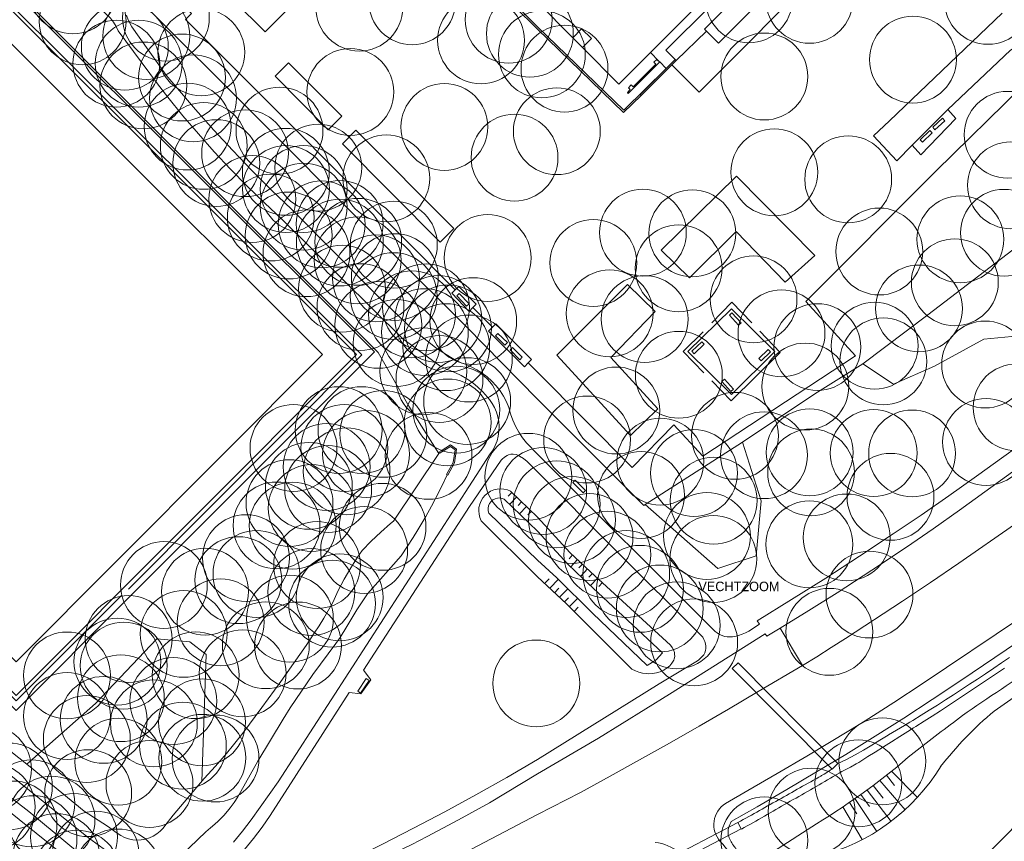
# Model space of a CAD drawing. Header units: metres. Extents: x 134994 to 136506, y 457393 to 459006.
# Tile 97 of 171: x 135424 to 135569, y 458273 to 458394. Entities that reach past the tile are written whole.
import ezdxf
from ezdxf.enums import TextEntityAlignment as Align

# ---------------------------------------------------------------- set-up
doc = ezdxf.new("R2010")
doc.units = ezdxf.units.M
for name, color, linetype, lineweight in [('B-WE-GR-BOOM-S', 250, 'Continuous', 13), ('B-WE-GW_TALUDLIJNEN', 251, 'Continuous', 5), ('B-WE-KG_BEBOUWING', 251, 'Continuous', 20), ('B-WE-KG_ONDERGROND_REST', 251, 'Continuous', 5), ('B-WE-KG_STRAATNAAM', 251, 'Continuous', 5)]:
    doc.layers.add(name, color=color, linetype=linetype, lineweight=lineweight)
doc.styles.add('Styledgn000', font='dgn000.shx')

# ---------------------------------------------------------------- blocks, each defined once
blk = doc.blocks.new('SGR-BOOM_02')
blk.add_circle((0, 0), 6.4)

msp = doc.modelspace()

# ---------------------------------------------------------------- linework, layer by layer
at = {"layer": 'B-WE-GW_TALUDLIJNEN'}
for p, q in [((135496.2, 458324.38), (135495.69, 458323.84)), ((135496.93, 458323.69), (135495.9, 458322.62)), ((135497.65, 458323), (135497.14, 458322.46)), ((135498.38, 458322.31), (135497.35, 458321.24)), ((135499.1, 458321.62), (135498.59, 458321.08)), ((135505.18, 458315.18), (135504.66, 458314.62)), ((135505.91, 458314.5), (135504.87, 458313.38)), ((135506.65, 458313.82), (135506.12, 458313.26)), ((135507.38, 458313.14), (135506.34, 458312.02)), ((135501.13, 458311.06), (135501.73, 458311.67)), ((135501.85, 458310.35), (135503.05, 458311.58)), ((135508.11, 458312.46), (135507.59, 458311.9)), ((135508.84, 458311.78), (135507.8, 458310.66)), ((135502.56, 458309.65), (135503.16, 458310.26)), ((135503.27, 458308.95), (135504.47, 458310.17)), ((135509.58, 458311.1), (135509.06, 458310.54)), ((135503.98, 458308.25), (135504.58, 458308.86)), ((135504.69, 458307.55), (135505.9, 458308.77)), ((135505.41, 458306.84), (135506.01, 458307.46))]:
    msp.add_line(p, q, dxfattribs=at)
at = {"layer": 'B-WE-GW_TALUDLIJNEN', "flags": 128}
for points in [[(135500, 458320.76), (135496.01, 458324.57), (135495.56, 458324.76), (135495.06, 458324.88), (135494.56, 458324.91), (135494.05, 458324.88), (135493.56, 458324.76), (135493.09, 458324.56), (135492.66, 458324.3), (135492.28, 458323.97), (135491.95, 458323.58), (135491.69, 458323.15), (135491.5, 458322.68), (135491.38, 458322.19), (135491.34, 458321.68), (135491.39, 458321.18), (135491.51, 458320.68), (135491.71, 458320.22), (135500, 458311.96)], [(135500, 458320.76), (135504.77, 458315.56), (135507.81, 458312.69), (135519.61, 458301.87), (135519.87, 458301.55), (135520.06, 458301.19), (135520.18, 458300.79), (135520.21, 458300.57), (135520.23, 458300.22), (135520.16, 458299.88), (135520.08, 458299.68), (135519.82, 458299.24), (135519.49, 458298.85), (135519.11, 458298.52), (135518.67, 458298.24), (135518.63, 458298.22), (135518.1, 458297.97), (135517.54, 458297.79), (135516.96, 458297.7), (135516.37, 458297.68), (135516.06, 458297.7), (135515.5, 458297.77), (135514.96, 458297.91), (135514.44, 458298.11), (135513.93, 458298.36), (135504.3, 458307.98), (135500, 458311.96)]]:
    msp.add_lwpolyline(points, dxfattribs=at)
at = {"layer": 'B-WE-KG_BEBOUWING', "flags": 128}
for points in [[(135592.9, 458463.69), (135591.97, 458464.61), (135590.39, 458463.03), (135516.65, 458389.23)], [(135455.26, 458396.83), (135459.85, 458392.26), (135492.06, 458424.52)], [(135500, 458396.64), (135505.2, 458391.42), (135506.51, 458392.73), (135507.96, 458391.28), (135506.65, 458389.97), (135512.01, 458384.59), (135516.65, 458389.23), (135517.9, 458387.98), (135518.04, 458387.84), (135518.99, 458386.89), (135520.29, 458388.18), (135518.94, 458389.58), (135532.02, 458402.66)], [(135497.33, 458396.36), (135496.99, 458396), (135500, 458393.03), (135511.34, 458382.08), (135512.72, 458380.71), (135518.99, 458386.89)]]:
    msp.add_lwpolyline(points, dxfattribs=at)
at = {"layer": 'B-WE-KG_BEBOUWING'}
msp.add_lwpolyline([(135505.2, 458391.42), (135506.65, 458389.97)], dxfattribs=at)
at = {"layer": 'B-WE-KG_ONDERGROND_REST'}
for p, q in [((135520.43, 458388.04), (135524.92, 458392.36)), ((135515.3, 458382.92), (135519.8, 458387.41)), ((135519.8, 458387.41), (135520.43, 458388.04)), ((135555.24, 458375.56), (135560.47, 458380.84)), ((135490.48, 458351.65), (135493.38, 458348.75)), ((135498.65, 458343.51), (135500, 458342.12)), ((135515.85, 458322.61), (135530.21, 458331.79)), ((135539.08, 458298.89), (135535.77, 458304.37)), ((135570.73, 458302.3), (135562.4, 458296.66)), ((135562.4, 458296.66), (135558.19, 458293.87)), ((135558.19, 458293.87), (135554, 458291.14)), ((135554, 458291.14), (135549.77, 458288.45)), ((135549.77, 458288.45), (135545.47, 458285.79)), ((135545.47, 458285.79), (135541.14, 458283.19)), ((135541.14, 458283.19), (135536.76, 458280.6)), ((135536.76, 458280.6), (135532.36, 458278.05)), ((135486.19, 458269.69), (135500, 458276.91)), ((135532.36, 458278.05), (135528.57, 458275.9))]:
    msp.add_line(p, q, dxfattribs=at)
at = {"layer": 'B-WE-KG_ONDERGROND_REST', "flags": 128}
for points in [[(135500, 458338.14), (135489.54, 458348.8), (135478.61, 458359.68), (135454.25, 458384.08), (135396.35, 458441.68), (135401.71, 458447.13), (135414.32, 458459.7), (135445.33, 458490.7), (135462.12, 458507.51), (135474.16, 458519.62), (135434.98, 458559.02), (135409.87, 458584.16), (135394.09, 458600)], [(135592.62, 458460.72), (135573.3, 458441.46), (135553.96, 458422.07), (135534.16, 458402.25), (135524.63, 458392.66), (135524.92, 458392.36)], [(135594.64, 458458.69), (135573.32, 458437.41), (135555.15, 458419.13), (135538.18, 458402.11), (135526.66, 458390.61), (135524.92, 458392.36)], [(135589.68, 458449.42), (135588.86, 458448.6), (135562.02, 458421.76), (135542.41, 458402.05), (135523.83, 458383.41), (135519.8, 458387.41)], [(135404.3, 458444.65), (135401.73, 458442.07), (135443.65, 458400.35), (135449.01, 458394.96), (135448.12, 458394.11), (135461.83, 458380.41), (135472.24, 458369.95), (135480.76, 458361.43), (135487.89, 458354.24)], [(135395.57, 458431.25), (135401.88, 458425.16), (135405.58, 458421.9), (135411.28, 458416.97), (135417.04, 458412.11), (135426.68, 458404.01), (135437.08, 458394.29), (135437.52, 458393.7), (135437.9, 458393.07), (135438.21, 458392.41), (135443.98, 458384.6), (135445.52, 458382.63), (135447.74, 458379.91), (135450.03, 458377.23), (135452.37, 458374.61), (135454.77, 458372.05), (135457.23, 458369.54), (135459.75, 458367.08), (135462.32, 458364.69), (135480.17, 458347.04), (135485.63, 458343.07), (135486.8, 458342.46), (135486.87, 458342.44)], [(135397.74, 458423.2), (135424.62, 458396.38), (135475.98, 458345.13), (135439.66, 458308.8), (135423.14, 458292.26), (135395.57, 458319.81), (135394.16, 458318.37), (135371.51, 458340.99), (135372.92, 458342.41), (135345.3, 458369.97)], [(135382.12, 458405.71), (135397.54, 458421.09), (135474.1, 458344.69), (135439.73, 458310.15)], [(135397.6, 458420.28), (135473.31, 458344.7), (135423.15, 458294.48), (135347.55, 458369.99), (135397.6, 458420.28)], [(135397.6, 458415.3), (135468.33, 458344.7), (135423.16, 458299.41), (135352.42, 458370.05), (135397.6, 458415.3)], [(135500, 458342.12), (135513.94, 458328.06), (135520.11, 458334.35), (135524.36, 458329.72), (135546.89, 458344.51), (135539.57, 458352.54), (135558.73, 458371.74), (135571.46, 458384.21), (135571.62, 458384.31), (135572.08, 458384.51), (135572.55, 458384.64), (135573.04, 458384.68), (135573.53, 458384.65), (135574.01, 458384.54), (135574.47, 458384.35), (135574.89, 458384.1), (135575.26, 458383.77), (135585.07, 458374.98), (135597.59, 458386.54), (135616.98, 458404.36)], [(135424.1, 458397.4), (135476.52, 458345.01), (135481.02, 458337.12), (135485.44, 458330.13)], [(135497.15, 458396.55), (135496.62, 458395.99), (135500, 458392.66)], [(135500, 458330.05), (135498.37, 458331.68), (135497.77, 458332.46), (135497.23, 458333.28), (135496.76, 458334.14), (135496.36, 458335.04), (135496.03, 458335.97), (135495.79, 458336.9), (135495.42, 458337.76), (135494.99, 458338.58), (135494.48, 458339.36), (135493.91, 458340.1), (135493.28, 458340.79), (135492.6, 458341.41), (135491.86, 458341.98), (135491.07, 458342.48), (135490.25, 458342.92), (135489.39, 458343.28), (135488.87, 458343.46), (135487.68, 458344.04), (135486.54, 458344.7), (135485.44, 458345.43), (135484.98, 458345.76), (135481.6, 458348.47), (135476.65, 458353.14), (135463.77, 458366.14), (135460.82, 458368.96), (135457.92, 458371.85), (135455.08, 458374.79), (135452.31, 458377.78), (135449.58, 458380.84), (135446.92, 458383.94), (135445.29, 458385.91), (135440.19, 458393.01), (135439.68, 458394.06), (135439.45, 458394.75)], [(135555.24, 458375.56), (135552.97, 458373.27), (135549.55, 458376.93), (135551.88, 458379.14), (135568.51, 458395.03)], [(135579.47, 458394.74), (135588.04, 458386.01), (135584.29, 458382.66), (135580.23, 458387.03), (135579.87, 458387.39), (135579.18, 458387.98), (135578.43, 458388.51), (135577.64, 458388.97), (135576.82, 458389.35), (135576.42, 458389.63), (135575.8, 458389.97), (135575.14, 458390.23), (135574.46, 458390.42), (135573.76, 458390.54), (135573.06, 458390.57), (135572.35, 458390.52), (135571.65, 458390.4), (135570.98, 458390.2), (135570.33, 458389.92), (135569.71, 458389.57), (135560.47, 458380.84)], [(135500, 458392.66), (135512.68, 458380.39), (135515.3, 458382.92)], [(135463.32, 458387.71), (135471.16, 458379.87), (135469.17, 458377.86), (135461.32, 458385.73), (135463.32, 458387.71)], [(135517.9, 458387.98), (135517.85, 458387.94), (135517.57, 458388.22), (135517.15, 458387.8), (135517.43, 458387.51), (135514.1, 458384.19), (135513.82, 458384.48), (135513.4, 458384.05), (135513.68, 458383.77), (135513.25, 458383.34), (135513.39, 458383.2), (135518.04, 458387.84)], [(135518.04, 458387.84), (135517.9, 458387.98)], [(135520.29, 458388.18), (135518.99, 458386.89)], [(135520.43, 458388.04), (135520.29, 458388.18)], [(135518.99, 458386.89), (135515.16, 458383.06), (135515.3, 458382.92)], [(135593.52, 458380.74), (135597.04, 458377.11), (135593.39, 458362.84), (135577.13, 458348.05), (135565.81, 458347), (135558.5, 458342.98), (135552.5, 458340.33), (135547.95, 458343.37)], [(135593.52, 458380.74), (135580.05, 458368.59), (135570.92, 458360.78), (135557.53, 458350.58), (135547.95, 458343.37)], [(135560.47, 458380.84), (135561.67, 458379.52), (135556.51, 458374.17), (135555.24, 458375.56)], [(135558.26, 458378.21), (135559.71, 458379.54), (135560.05, 458379.17), (135558.59, 458377.84), (135558.26, 458378.21)], [(135473.25, 458377.77), (135487.67, 458363.27), (135485.64, 458361.3), (135471.25, 458375.76), (135473.25, 458377.77)], [(135556.39, 458376.37), (135557.82, 458377.73), (135558.17, 458377.37), (135556.74, 458376.01), (135556.39, 458376.37)], [(135518.24, 458360.1), (135522.42, 458356), (135529.28, 458362.85), (135536.5, 458355.36), (135540.88, 458359.29), (135529.36, 458371), (135518.24, 458360.1)], [(135535.77, 458304.37), (135539.99, 458306.97), (135544.18, 458309.61), (135549.3, 458312.93), (135554.38, 458316.31), (135558.31, 458319.01), (135562.2, 458321.77), (135570.57, 458327.83), (135578.31, 458333.39), (135582.16, 458336.2), (135585.98, 458339.06), (135590.23, 458342.35), (135594.45, 458345.68), (135598.63, 458349.06), (135602.78, 458352.48), (135611.97, 458359.95)], [(135490.48, 458351.65), (135489.91, 458351.07), (135487.4, 458353.76), (135487.89, 458354.24)], [(135490.48, 458351.65), (135490.97, 458352.15), (135488.41, 458354.76), (135487.89, 458354.24)], [(135488.47, 458353.7), (135489.92, 458352.18), (135489.56, 458351.83), (135488.1, 458353.35), (135488.47, 458353.7)], [(135513.25, 458355.05), (135517.37, 458351.07), (135510.79, 458344.26), (135517.76, 458336.7), (135513.7, 458332.76), (135502.86, 458344.62), (135513.25, 458355.05)], [(135531.6, 458349.41), (135528.64, 458352.43), (135525.7, 458349.4)], [(135522.17, 458345.15), (135528.6, 458351.45), (135534.99, 458345.16), (135528.58, 458338.83), (135522.17, 458345.15)], [(135629.29, 458351.19), (135629.19, 458351.1), (135628.33, 458350.36), (135622.65, 458345.37), (135620.73, 458343.72), (135616.91, 458340.49), (135613.05, 458337.3), (135609.16, 458334.14), (135605.25, 458331), (135601.32, 458327.92), (135597.36, 458324.87), (135585.47, 458316.04), (135581.43, 458313.07), (135577.37, 458310.17), (135573.27, 458307.31), (135571.21, 458305.9), (135556.71, 458296.2), (135552.52, 458293.44), (135548.28, 458290.75), (135546.14, 458289.42), (135539.68, 458285.54), (135535.35, 458282.97), (135531.01, 458280.44), (135527.69, 458278.55)], [(135528.66, 458350.85), (135530.01, 458349.37), (135529.64, 458349.04), (135528.29, 458350.51), (135528.66, 458350.85)], [(135498.65, 458343.51), (135498.08, 458342.92), (135492.8, 458348.17), (135493.38, 458348.75)], [(135498.65, 458343.51), (135499.11, 458343.98), (135493.87, 458349.23), (135493.38, 458348.75)], [(135494.18, 458347.83), (135495.56, 458346.47), (135495.21, 458346.12), (135493.83, 458347.48), (135494.18, 458347.83)], [(135524.54, 458342.02), (135521.49, 458345.14), (135524.4, 458348.07)], [(135532.79, 458348.17), (135535.79, 458345.03), (135528.55, 458337.87), (135525.68, 458340.83)], [(135522.77, 458345.2), (135524.25, 458346.59), (135524.59, 458346.23), (135523.12, 458344.84), (135522.77, 458345.2)], [(135496.31, 458345.77), (135497.76, 458344.31), (135497.4, 458343.96), (135495.96, 458345.41), (135496.31, 458345.77)], [(135534.33, 458345.11), (135532.98, 458343.79), (135532.63, 458344.15), (135533.99, 458345.47), (135534.33, 458345.11)], [(135486.87, 458342.44), (135487.82, 458342.07), (135488.73, 458341.63), (135489.61, 458341.12), (135490.45, 458340.54), (135491.23, 458339.9), (135491.96, 458339.2), (135492.64, 458338.44), (135492.91, 458338.1), (135493.33, 458337.52), (135493.69, 458336.89), (135493.97, 458336.23), (135494.18, 458335.54), (135494.31, 458334.83), (135494.36, 458334.12), (135494.33, 458333.4), (135494.23, 458332.68), (135494.04, 458331.99), (135493.78, 458331.32), (135493.45, 458330.68), (135493.05, 458330.09), (135461.77, 458281.74), (135457.82, 458276.15), (135456.54, 458274.47), (135455.2, 458272.84)], [(135530.21, 458331.79), (135540.88, 458338.93), (135547.95, 458343.37)], [(135528.51, 458339.29), (135527.19, 458340.76), (135527.56, 458341.09), (135528.88, 458339.62), (135528.51, 458339.29)], [(135500, 458338.14), (135515.66, 458322.49), (135515.85, 458322.61)], [(135500, 458330.05), (135526.17, 458303.91), (135526.5, 458303.68), (135526.84, 458303.47), (135527.21, 458303.3), (135527.59, 458303.18), (135527.97, 458303.12), (135528.35, 458303.1), (135528.73, 458303.13), (135529.1, 458303.18), (135529.64, 458303.3), (135530.17, 458303.48), (135530.68, 458303.69), (135531.17, 458303.94), (135532.73, 458304.96), (135532.4, 458305.49), (135537.46, 458308.6), (135542.48, 458311.77), (135547.47, 458315), (135552.42, 458318.27), (135556.54, 458321.06), (135560.63, 458323.9), (135564.69, 458326.78), (135568.73, 458329.67), (135572.59, 458332.46)], [(135485.8, 458330.54), (135485.48, 458330.35), (135485.53, 458330.27)], [(135485.8, 458330.54), (135487.18, 458331.41), (135488.09, 458330.76), (135487.77, 458328.74), (135486.77, 458326.96), (135486.69, 458327.01)], [(135485.9, 458330.38), (135487.18, 458331.17), (135487.87, 458330.67), (135487.58, 458328.81), (135486.6, 458327.06), (135486.69, 458327.01)], [(135515.85, 458322.61), (135526.58, 458313.18), (135532.21, 458315.04), (135532.99, 458323.15), (135530.21, 458331.79)], [(135417.3, 458290.18), (135425.24, 458283.93), (135433.18, 458277.43), (135436.61, 458275.18), (135438.06, 458274.16), (135438.58, 458273.81), (135439.14, 458273.53), (135439.73, 458273.33), (135440.34, 458273.2), (135440.96, 458273.15), (135441.59, 458273.18), (135442.2, 458273.29), (135442.8, 458273.47), (135443.37, 458273.73), (135443.9, 458274.07), (135444.39, 458274.46), (135444.82, 458274.92), (135445.07, 458275.25), (135446.3, 458276.82), (135450.86, 458282.22), (135452.53, 458284.06), (135454.15, 458285.93), (135455.21, 458287.2), (135456.57, 458288.93), (135459.39, 458292.71), (135462.15, 458296.53), (135464.04, 458299.18), (135465.9, 458301.84), (135467.11, 458303.63), (135467.83, 458304.75), (135468.52, 458305.88), (135469.84, 458308.19), (135470.64, 458309.92), (135471.52, 458311.61), (135472.47, 458313.26), (135473.48, 458314.87), (135474.14, 458315.85), (135475.49, 458317.23), (135476.9, 458318.56), (135478.36, 458319.83), (135478.78, 458320.17), (135485.44, 458330.13)], [(135500, 458327.43), (135498.98, 458328.45), (135498.49, 458328.95), (135497.94, 458329.38), (135497.35, 458329.76), (135497.22, 458329.83), (135496.84, 458329.97), (135496.44, 458330.04), (135496.08, 458330.03), (135495.74, 458329.94), (135495.54, 458329.84), (135495.14, 458329.59), (135494.79, 458329.28), (135494.67, 458329.14), (135489.96, 458322.34), (135474.36, 458298.18), (135475.43, 458296.79), (135473.98, 458294.69), (135472.27, 458294.92), (135460.6, 458276.78), (135459.41, 458275.06), (135458.15, 458273.39), (135456.83, 458271.77)], [(135485.44, 458330.13), (135485.53, 458330.27)], [(135485.9, 458330.38), (135485.59, 458330.18), (135485.53, 458330.27)], [(135486.69, 458327.01), (135485.86, 458325.24), (135484.99, 458323.51), (135484.38, 458322.36), (135483.54, 458320.85), (135482.37, 458318.87), (135481.68, 458317.75), (135480.86, 458316.48), (135479.89, 458315.05), (135474.94, 458309.47), (135474.15, 458308.28), (135473.4, 458307.07), (135471.92, 458304.62), (135470.9, 458303.01), (135470.29, 458302.12), (135466.87, 458297.54), (135465.2, 458295.11), (135463.56, 458292.66), (135462.51, 458290.99), (135460.64, 458287.89), (135458.79, 458284.76), (135455.82, 458279.52), (135455.29, 458278.69), (135454.73, 458277.91), (135454.32, 458277.41), (135453.75, 458276.76), (135452.93, 458275.94), (135452.43, 458275.48), (135451.83, 458274.96), (135451.11, 458274.38), (135446.27, 458269.68)], [(135500, 458285.05), (135517.96, 458296.17), (135523.36, 458299.41), (135523.72, 458299.66), (135524.15, 458300.04), (135524.52, 458300.48), (135524.67, 458300.77), (135524.77, 458301.08), (135524.83, 458301.4), (135524.84, 458301.72), (135524.79, 458302.07), (135524.68, 458302.41), (135524.53, 458302.73), (135524.35, 458303.04), (135511.21, 458316.18), (135500, 458327.43)], [(135507.1, 458324.69), (135505.57, 458326.22), (135505.22, 458325.87), (135506.75, 458324.34), (135507.1, 458324.69)], [(135500, 458318.68), (135495.09, 458323.42), (135494.82, 458323.52), (135494.46, 458323.58), (135494.1, 458323.55), (135493.75, 458323.46), (135493.43, 458323.28), (135493.16, 458323.04), (135492.94, 458322.75), (135492.8, 458322.41), (135492.73, 458322.06), (135492.74, 458321.7), (135492.83, 458321.34), (135500, 458314.4)], [(135438.75, 458309.26), (135423.17, 458293.66), (135395.41, 458321.36)], [(135570.33, 458319.68), (135562.09, 458313.96), (135557.95, 458311.13), (135553.8, 458308.36), (135545.42, 458302.88), (135543.31, 458301.52), (135541.18, 458300.18), (135539.08, 458298.89)], [(135500, 458318.68), (135504.49, 458313.83), (135506.72, 458311.66), (135518.44, 458300.74), (135517.49, 458299.71), (135516.19, 458298.89), (135508.1, 458306.58), (135502.83, 458311.81), (135500, 458314.4)], [(135535.77, 458304.37), (135533.81, 458303.19), (135533.58, 458303.56), (135519.44, 458294.68), (135508.99, 458288.19), (135500, 458282.9)], [(135424.76, 458284.33), (135434.85, 458293.29), (135443.92, 458302.82), (135448.76, 458302.36), (135451.16, 458300.49), (135450.51, 458281.8)], [(135544.29, 458284.45), (135544.83, 458284.69), (135545.57, 458285.04), (135546.82, 458285.7), (135548.05, 458286.41), (135549.26, 458287.15), (135550.46, 458287.9), (135551.68, 458288.63), (135551.74, 458288.67), (135552.9, 458289.35), (135554.12, 458290.06), (135554.88, 458290.52), (135555.34, 458290.79), (135556.54, 458291.54), (135557.75, 458292.28), (135558.95, 458293.04), (135560.14, 458293.8), (135561.33, 458294.56), (135562.52, 458295.33), (135563.7, 458296.11), (135564.88, 458296.89), (135566.06, 458297.68), (135567.24, 458298.47), (135568.41, 458299.26), (135569.58, 458300.06)], [(135500, 458276.91), (135506.33, 458280.16), (135510.7, 458282.56), (135515.05, 458284.99), (135519.44, 458287.46), (135523.81, 458289.95), (135528.18, 458292.47), (135532.54, 458295.03), (135539.08, 458298.89)], [(135529.56, 458299.29), (135544.29, 458284.45), (135543.44, 458283.61), (135528.71, 458298.44), (135529.56, 458299.29)], [(135530.05, 458274.75), (135530.48, 458274.99), (135530.9, 458275.23), (135531.32, 458275.47), (135531.75, 458275.71), (135532.17, 458275.96), (135532.6, 458276.2), (135533.02, 458276.44), (135533.44, 458276.68), (135533.87, 458276.93), (135534.29, 458277.17), (135534.72, 458277.41), (135535.14, 458277.65), (135535.56, 458277.9), (135535.99, 458278.14), (135536.41, 458278.38), (135536.84, 458278.62), (135537.26, 458278.87), (135537.68, 458279.11), (135538.11, 458279.35), (135538.53, 458279.59), (135538.96, 458279.84), (135539.38, 458280.08), (135539.8, 458280.32), (135540.23, 458280.56), (135540.65, 458280.8), (135541.08, 458281.05), (135541.5, 458281.29), (135541.92, 458281.53), (135542.25, 458281.72), (135542.35, 458281.77), (135542.76, 458282.03), (135543.18, 458282.29), (135543.43, 458282.43), (135543.6, 458282.53), (135544.03, 458282.77), (135544.45, 458283.01), (135544.88, 458283.25), (135544.88, 458283.25), (135544.88, 458283.25), (135546.13, 458283.92), (135546.97, 458284.38), (135547.38, 458284.61), (135548.57, 458285.37), (135548.7, 458285.45), (135549.78, 458286.13), (135550.98, 458286.88), (135552.19, 458287.64), (135553.39, 458288.4), (135554.59, 458289.15), (135555.43, 458289.68), (135555.79, 458289.91), (135556.99, 458290.67), (135558.19, 458291.44), (135559.39, 458292.21), (135560.58, 458292.99), (135561.77, 458293.76), (135562.95, 458294.55), (135564.14, 458295.33), (135565.32, 458296.12), (135566.5, 458296.91), (135567.68, 458297.71), (135568.85, 458298.51)], [(135448.71, 458266.41), (135447.95, 458265.79), (135446.89, 458264.86), (135446.43, 458264.47), (135445.92, 458264.14), (135445.36, 458263.88), (135444.78, 458263.7), (135444.18, 458263.59), (135443.58, 458263.57), (135442.97, 458263.62), (135442.38, 458263.76), (135441.8, 458263.97), (135441.27, 458264.25), (135440.82, 458264.56), (135440.17, 458265.03), (135434.24, 458269.74), (135425.04, 458277.35), (135401.02, 458295.92)], [(135473.51, 458295.1), (135474.76, 458296.97), (135475.17, 458296.69), (135473.93, 458294.82), (135473.51, 458295.1)], [(135500, 458285.05), (135495.49, 458282.4), (135490.94, 458279.83), (135486.35, 458277.32), (135481.73, 458274.89), (135477.06, 458272.52), (135470.33, 458269.17), (135469.4, 458269.05), (135468.77, 458269.82), (135466.1, 458268.69), (135466.27, 458267.28), (135465.35, 458266.83)], [(135438.7, 458269.95), (135433.81, 458273.49), (135421.4, 458283.45)], [(135500, 458282.9), (135492.94, 458278.65), (135488.36, 458276.13), (135483.75, 458273.68), (135481.48, 458272.51), (135477.32, 458270.49), (135474.28, 458268.97), (135473.48, 458268.58)], [(135529.54, 458275.72), (135529.94, 458275.94), (135530.34, 458276.17), (135530.73, 458276.39), (135531.13, 458276.61), (135531.53, 458276.84), (135531.93, 458277.06), (135532.32, 458277.28), (135532.72, 458277.51), (135533.12, 458277.73), (135533.52, 458277.96), (135533.92, 458278.18), (135534.31, 458278.4), (135534.71, 458278.63), (135535.11, 458278.85), (135535.51, 458279.07), (135535.9, 458279.3), (135536.3, 458279.52), (135536.7, 458279.74), (135537.1, 458279.97), (135537.49, 458280.19), (135537.89, 458280.41), (135538.29, 458280.64), (135538.69, 458280.86), (135539.08, 458281.09), (135539.48, 458281.31), (135539.88, 458281.53), (135540.28, 458281.76), (135540.67, 458281.98), (135541.07, 458282.2), (135541.47, 458282.43), (135541.75, 458282.58), (135541.87, 458282.65), (135542.27, 458282.87), (135542.66, 458283.11), (135542.91, 458283.29), (135543.03, 458283.38), (135543.38, 458283.66), (135543.38, 458283.66), (135543.38, 458283.66)], [(135450.51, 458258), (135449.67, 458257.89), (135448.83, 458257.87), (135447.98, 458257.93), (135447.15, 458258.07), (135446.34, 458258.28), (135445.55, 458258.58), (135444.79, 458258.94), (135444.07, 458259.38), (135443.5, 458259.79), (135433.37, 458268.31), (135421.11, 458278.2)], [(135518.75, 458268.91), (135530.03, 458274.79), (135529.54, 458275.72), (135518.27, 458269.83), (135518.75, 458268.91)]]:
    msp.add_lwpolyline(points, dxfattribs=at)
msp.add_lwpolyline([(135517.33, 458272.8, -0.771777), (135519.34, 458261.52, 0.002624), (135516.82, 458260.21, 0.49192), (135514.82, 458250.11), (135529.41, 458235.76, 0.41411), (135531.53, 458235.77), (135641.9, 458347.86)], format="xyb", dxfattribs=at)
at = {"layer": 'B-WE-KG_ONDERGROND_REST'}
for points in [[(135598.98, 458313.04, -0.01747), (135575.26, 458297.51, 0.007697), (135567.3, 458292.17, 0.050842), (135559.42, 458283.98)], [(135574.18, 458299.2, 0.009645), (135562.64, 458291.5, 0.002351), (135555.5, 458286.08, -0.04411), (135541.13, 458275.57), (135534.81, 458271.49, 0.001911), (135532.38, 458270.31, -0.381892), (135529.81, 458271.02, 0.018811), (135528.87, 458272.37, -0.061258), (135528.11, 458273.88, -0.160616), (135528.57, 458275.9)], [(135527.7, 458278.55, 0.462384), (135526.94, 458272.96, -0.053459), (135529.49, 458269.35, 0.375752), (135533.21, 458268.03, -0.025988), (135541.35, 458270.77, 0.199586), (135559.49, 458284.11)]]:
    msp.add_lwpolyline(points, format="xyb", dxfattribs=at)
for points in [[(135551.45, 458282.72), (135552.61, 458281.2)], [(135552.2, 458283.31), (135555.99, 458279.43)], [(135549.47, 458281.2), (135550.94, 458279.33)], [(135550.47, 458281.95), (135554.18, 458277.62)], [(135547.68, 458279.88), (135548.93, 458278.11)], [(135548.58, 458280.53), (135552.11, 458275.9)], [(135545.98, 458278.69), (135547.09, 458277.01)], [(135546.79, 458279.26), (135550.01, 458274.44)], [(135545.01, 458278.04), (135547.88, 458273.22)]]:
    msp.add_lwpolyline(points, dxfattribs=at)

# ---------------------------------------------------------------- block references
at = {"layer": 'B-WE-GR-BOOM-S'}
for p in [(135431.54, 458398.38), (135481.53, 458396.78), (135531.16, 458397.07), (135540.09, 458397), (135566.4, 458396.84), (135473.74, 458395.85), (135432.96, 458393.81), (135445.23, 458394.38), (135495.75, 458394.08), (135442.35, 458391.66), (135491.68, 458391.02), (135498.88, 458392.01), (135439.18, 458390.08), (135450.45, 458389.26), (135500.65, 458388.96), (135555.34, 458388.19), (135437.93, 458387.59), (135441.23, 458387.6), (135503.98, 458386.86), (135447.6, 458385.55), (135533.45, 458385.7), (135441.91, 458384.38), (135449.24, 458382.49), (135472.43, 458383.42), (135448.43, 458378.32), (135461.98, 458377.72), (135486.28, 458378.26), (135502.85, 458377.63), (135569.3, 458377.11), (135450.82, 458375.47), (135456.91, 458374.39), (135496.62, 458373.74), (135452.66, 458372.93), (135467.69, 458372.27), (135462.91, 458371.65), (135477.72, 458370.68), (135534.9, 458371.58), (135545.8, 458370.54), (135462.93, 458369.11), (135465.53, 458369.11), (135569.78, 458369.66), (135457.97, 458367.63), (135465.55, 458366.51), (135460.69, 458364.91), (135468.18, 458363.9), (135470.85, 458363.97), (135463.34, 458362.26), (135515.54, 458362.68), (135522.83, 458362.58), (135568.77, 458362.66), (135470.87, 458361.22), (135473.58, 458361.33), (135478.83, 458360.91), (135562.33, 458361.7), (135465.96, 458359.65), (135492.67, 458358.95), (135550.38, 458359.9), (135473.49, 458358.61), (135508.24, 458358.22), (135520.81, 458357.43), (135476.19, 458355.94), (135478.98, 458356.13), (135561.52, 458355.37), (135471.2, 458354.42), (135478.81, 458353.33), (135473.92, 458351.71), (135483.58, 458351.68), (135531.85, 458352.85), (135481.5, 458350.65), (135510.63, 458350.78), (135556.23, 458351.51), (135476.54, 458349.09), (135485.38, 458349.95), (135490.53, 458349.64), (135515.8, 458349.94), (135483.41, 458348.02), (135486.81, 458348.56), (135535.97, 458347.83), (135479.23, 458346.41), (135486.55, 458345.8), (135541.24, 458345.81), (135549.69, 458346.02), (135489.89, 458344.13), (135550.98, 458343.71), (135565.98, 458343.25), (135483.19, 458342.24), (135520.84, 458341.73), (135485.56, 458341.1), (135539.48, 458340), (135489.64, 458337.85), (135488.05, 458336.6), (135511.63, 458336.47), (135570.62, 458336.93), (135486.76, 458334.71), (135470.7, 458333.58), (135474.06, 458333.58), (135477.28, 458333.02), (135529.11, 458332.73), (135507.32, 458332.19), (135566.12, 458331.83), (135464.04, 458330.94), (135471.53, 458330.94), (135474.73, 458330.05), (135533.4, 458329.88), (135540.11, 458330.3), (135549.56, 458330.2), (135555.22, 458330.14), (135483.95, 458329.78), (135518.12, 458328.94), (135468.92, 458328.15), (135471.86, 458327.5), (135523.07, 458327.25), (135540.33, 458327.35), (135498.65, 458326.7), (135466.3, 458325.36), (135469.15, 458324.89), (135500.85, 458324.6), (135515.27, 458324.01), (135463.45, 458322.82), (135502.84, 458322.65), (135525.98, 458323.18), (135552.03, 458323.74), (135466.73, 458322.09), (135505.1, 458320.34), (135461.54, 458319.53), (135463.93, 458319.5), (135477.17, 458319.32), (135507.67, 458317.82), (135524.98, 458317.98), (135545.58, 458317.76), (135474.46, 458315.91), (135540.08, 458316.74), (135457.04, 458314.71), (135510.31, 458315.21), (135525.93, 458314.59), (135467.52, 458313.69), (135455.92, 458311.46), (135458.58, 458312.38), (135513.08, 458312.36), (135444.94, 458310.74), (135451, 458309.77), (135466.67, 458309.72), (135515.11, 458310.18), (135470.85, 458308.93), (135548.94, 458309.34), (135469.73, 458308.01), (135518.03, 458307.29), (135453.3, 458305.25), (135463.51, 458305.78), (135520.52, 458304.8), (135543.03, 458303.85), (135439.74, 458302.78), (135447.85, 458303.54), (135523.1, 458302.31), (135459.96, 458301.87), (135464.71, 458301.83), (135438.08, 458299.46), (135439.02, 458298.86), (135430.66, 458297.42), (135449.63, 458297.45), (135456.56, 458297.74), (135499.82, 458296.24), (135438.6, 458294.06), (135446.32, 458293.64), (135430.66, 458291.43), (135436.06, 458290.87), (135443.46, 458290.36), (135450.56, 458290.51), (135433.58, 458288.04), (135447.74, 458287.08), (135450.61, 458285.28), (135452.55, 458285.18), (135419.03, 458283.63), (135438.23, 458284.71), (135550.84, 458284.76), (135422.09, 458281.06), (135442.82, 458281.42), (135547.29, 458281.52), (135433.78, 458280.07), (135419.55, 458278.06), (135425.4, 458278.57), (135428.37, 458276.17), (135540.4, 458277.36), (135422.78, 458275.45), (135425.73, 458273.29), (135431.68, 458273.62), (135533.45, 458273.11), (135429.09, 458270.64), (135434.9, 458271.02), (135432.11, 458268.21), (135438.14, 458268.38)]:
    msp.add_blockref('SGR-BOOM_02', p, dxfattribs=at)

# ---------------------------------------------------------------- texts
at = {"layer": 'B-WE-KG_STRAATNAAM', "style": 'Styledgn000'}
msp.add_text('VECHTZOOM', height=1.4, rotation=359.9759, dxfattribs=at).set_placement((135529.69, 458309.84), align=Align.CENTER)

doc.saveas('drawing.dxf')
